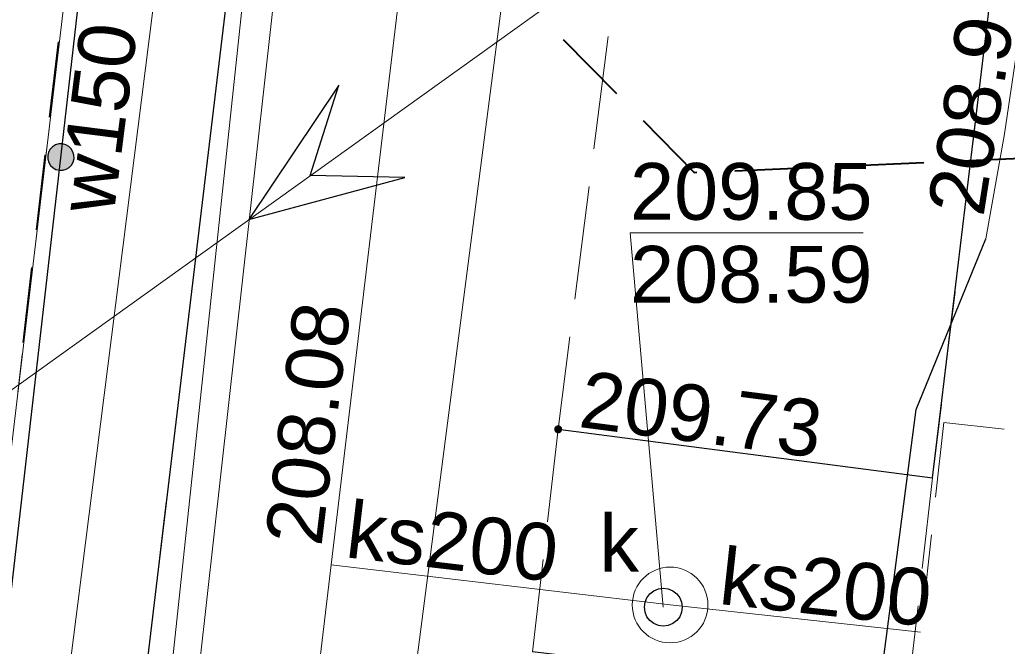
# Model space of a CAD drawing. Header units: metres. Extents: x 7419414 to 7419803, y 5549484 to 5549731.
# Tile 54 of 102: x 7419581 to 7419594, y 5549554 to 5549562. Entities that reach past the tile are written whole.
import ezdxf
from ezdxf.enums import TextEntityAlignment as Align

# ---------------------------------------------------------------- set-up
doc = ezdxf.new("R2010")
doc.units = ezdxf.units.M
doc.header["$MEASUREMENT"] = 0
doc.layers.get('0').update_dxf_attribs({"color": 250})
for name, color, linetype, lineweight in [('EGBP', 7, 'Continuous', 13), ('EGDE', 7, 'Continuous', 13), ('EGUG', 96, 'Continuous', 13), ('GUPPRZ_O', 7, 'Continuous', 13), ('LINIE ROZGRANICZAJĄCE MPZP', 212, 'Continuous', 0), ('OTKC', 7, 'Continuous', 13), ('OTKJ', 7, 'Continuous', 13), ('OTKK', 7, 'Continuous', 30), ('OTOO', 7, 'Continuous', 30), ('OTRS_O', 7, 'Continuous', 13), ('SUCP', 212, 'Continuous', 13), ('SUEP', 1, 'Continuous', 13), ('SUKP', 36, 'Continuous', 13), ('SUKP_O', 36, 'Continuous', 13), ('SULO', 7, 'Continuous', 30), ('SUPK', 7, 'Continuous', 13), ('SUPW_O', 7, 'Continuous', 13), ('SUWP', 5, 'Continuous', 13), ('SUWP_O', 5, 'Continuous', 13)]:
    doc.layers.add(name, color=color, linetype=linetype, lineweight=lineweight)
doc.styles.add('Arial', font='arial.ttf')

msp = doc.modelspace()

# ---------------------------------------------------------------- hatches: boundary and pattern name
at = {"linetype": 'Continuous'}
for points in [[(7419581.307, 5549559.972), (7419581.262, 5549559.983), (7419581.223, 5549560.005), (7419581.19, 5549560.037), (7419581.166, 5549560.076), (7419581.154, 5549560.12), (7419581.153, 5549560.166), (7419581.164, 5549560.21), (7419581.186, 5549560.25), (7419581.218, 5549560.283), (7419581.257, 5549560.306), (7419581.301, 5549560.319), (7419581.347, 5549560.32), (7419581.391, 5549560.308), (7419581.431, 5549560.286), (7419581.464, 5549560.255), (7419581.487, 5549560.215), (7419581.5, 5549560.171), (7419581.501, 5549560.126), (7419581.49, 5549560.081), (7419581.467, 5549560.041), (7419581.436, 5549560.009), (7419581.396, 5549559.985), (7419581.352, 5549559.973)], [(7419581.307, 5549559.972), (7419581.262, 5549559.983), (7419581.223, 5549560.005), (7419581.19, 5549560.037), (7419581.166, 5549560.076), (7419581.154, 5549560.12), (7419581.153, 5549560.166), (7419581.164, 5549560.21), (7419581.186, 5549560.25), (7419581.218, 5549560.283), (7419581.257, 5549560.306), (7419581.301, 5549560.319), (7419581.347, 5549560.32), (7419581.391, 5549560.308), (7419581.431, 5549560.286), (7419581.464, 5549560.255), (7419581.487, 5549560.215), (7419581.5, 5549560.171), (7419581.501, 5549560.126), (7419581.49, 5549560.081), (7419581.467, 5549560.041), (7419581.436, 5549560.009), (7419581.396, 5549559.985), (7419581.352, 5549559.973)], [(7419587.9, 5549556.505), (7419587.888, 5549556.507), (7419587.878, 5549556.511), (7419587.868, 5549556.518), (7419587.861, 5549556.528), (7419587.857, 5549556.538), (7419587.855, 5549556.55), (7419587.857, 5549556.562), (7419587.861, 5549556.573), (7419587.868, 5549556.582), (7419587.878, 5549556.589), (7419587.888, 5549556.593), (7419587.9, 5549556.595), (7419587.912, 5549556.593), (7419587.923, 5549556.589), (7419587.932, 5549556.582), (7419587.939, 5549556.573), (7419587.943, 5549556.562), (7419587.945, 5549556.55), (7419587.943, 5549556.538), (7419587.939, 5549556.528), (7419587.932, 5549556.518), (7419587.923, 5549556.511), (7419587.912, 5549556.507)]]:
    msp.add_hatch(color=0, dxfattribs=at).paths.add_polyline_path(points)

# ---------------------------------------------------------------- linework, layer by layer
at = {"color": 0, "linetype": 'Continuous', "flags": 128}
for points in [[(7419584.623, 5549559.902), (7419584.999, 5549561.094), (7419583.81, 5549559.32), (7419585.873, 5549559.875), (7419584.623, 5549559.902)], [(7419581.307, 5549559.972), (7419581.352, 5549559.973), (7419581.396, 5549559.985), (7419581.436, 5549560.009), (7419581.467, 5549560.041), (7419581.49, 5549560.081), (7419581.501, 5549560.126), (7419581.5, 5549560.171), (7419581.487, 5549560.215), (7419581.464, 5549560.255), (7419581.431, 5549560.286), (7419581.391, 5549560.308), (7419581.347, 5549560.32), (7419581.301, 5549560.319), (7419581.257, 5549560.306), (7419581.218, 5549560.283), (7419581.186, 5549560.25), (7419581.164, 5549560.21), (7419581.153, 5549560.166), (7419581.154, 5549560.12), (7419581.166, 5549560.076), (7419581.19, 5549560.037), (7419581.223, 5549560.005), (7419581.262, 5549559.983), (7419581.307, 5549559.972)], [(7419581.307, 5549559.972), (7419581.352, 5549559.973), (7419581.396, 5549559.985), (7419581.436, 5549560.009), (7419581.467, 5549560.041), (7419581.49, 5549560.081), (7419581.501, 5549560.126), (7419581.5, 5549560.171), (7419581.487, 5549560.215), (7419581.464, 5549560.255), (7419581.431, 5549560.286), (7419581.391, 5549560.308), (7419581.347, 5549560.32), (7419581.301, 5549560.319), (7419581.257, 5549560.306), (7419581.218, 5549560.283), (7419581.186, 5549560.25), (7419581.164, 5549560.21), (7419581.153, 5549560.166), (7419581.154, 5549560.12), (7419581.166, 5549560.076), (7419581.19, 5549560.037), (7419581.223, 5549560.005), (7419581.262, 5549559.983), (7419581.307, 5549559.972)], [(7419587.855, 5549556.55), (7419587.857, 5549556.538), (7419587.861, 5549556.528), (7419587.868, 5549556.518), (7419587.878, 5549556.511), (7419587.888, 5549556.507), (7419587.9, 5549556.505), (7419587.912, 5549556.507), (7419587.923, 5549556.511), (7419587.932, 5549556.518), (7419587.939, 5549556.528), (7419587.943, 5549556.538), (7419587.945, 5549556.55), (7419587.943, 5549556.562), (7419587.939, 5549556.573), (7419587.932, 5549556.582), (7419587.923, 5549556.589), (7419587.912, 5549556.593), (7419587.9, 5549556.595), (7419587.888, 5549556.593), (7419587.878, 5549556.589), (7419587.868, 5549556.582), (7419587.861, 5549556.573), (7419587.857, 5549556.562), (7419587.855, 5549556.55)], [(7419589.29, 5549554.45), (7419589.355, 5549554.441), (7419589.415, 5549554.417), (7419589.467, 5549554.377), (7419589.507, 5549554.325), (7419589.531, 5549554.265), (7419589.54, 5549554.2), (7419589.531, 5549554.135), (7419589.507, 5549554.075), (7419589.467, 5549554.023), (7419589.415, 5549553.983), (7419589.355, 5549553.959), (7419589.29, 5549553.95), (7419589.225, 5549553.959), (7419589.165, 5549553.983), (7419589.113, 5549554.023), (7419589.073, 5549554.075), (7419589.049, 5549554.135), (7419589.04, 5549554.2), (7419589.049, 5549554.265), (7419589.073, 5549554.325), (7419589.113, 5549554.377), (7419589.165, 5549554.417), (7419589.225, 5549554.441), (7419589.29, 5549554.45)]]:
    msp.add_lwpolyline(points, close=True, dxfattribs=at)
at = {"layer": 'EGBP', "color": 250, "linetype": 'Continuous', "lineweight": 13}
for p, q in [((7419593, 5549556.64), (7419592.89, 5549555.652)), ((7419593.796, 5549556.552), (7419593, 5549556.64)), ((7419592.835, 5549555.155), (7419592.724, 5549554.161))]:
    msp.add_line(p, q, dxfattribs=at)
at = {"layer": 'EGDE', "color": 250, "linetype": 'Continuous', "lineweight": 0, "flags": 128}
msp.add_lwpolyline([(7419584.48, 5549588.54), (7419590.93, 5549644.33), (7419562.5, 5549640.55), (7419548.95, 5549525.8), (7419576.9, 5549524.47), (7419583.97, 5549584.15), (7419584.48, 5549588.54)], close=True, dxfattribs=at)
msp.add_lwpolyline([(7419614.422, 5549585.169), (7419584.48, 5549588.54), (7419583.97, 5549584.15), (7419576.9, 5549524.47), (7419548.95, 5549525.8), (7419545.1, 5549496.74), (7419545.083, 5549495.993)], dxfattribs=at)
at = {"layer": 'EGUG', "color": 96, "linetype": 'Continuous', "lineweight": 13}
for p, q in [((7419581.229, 5549561.013), (7419581.288, 5549561.51)), ((7419581.288, 5549561.51), (7419581.229, 5549561.013)), ((7419581.111, 5549560.02), (7419581.17, 5549560.517)), ((7419581.17, 5549560.517), (7419581.111, 5549560.02)), ((7419580.994, 5549559.027), (7419581.053, 5549559.524)), ((7419581.053, 5549559.524), (7419580.994, 5549559.027)), ((7419580.876, 5549558.034), (7419580.935, 5549558.53)), ((7419580.935, 5549558.53), (7419580.876, 5549558.034)), ((7419580.759, 5549557.041), (7419580.817, 5549557.537)), ((7419580.817, 5549557.537), (7419580.759, 5549557.041))]:
    msp.add_line(p, q, dxfattribs=at)
at = {"layer": 'GUPPRZ_O', "color": 36, "linetype": 'Continuous', "lineweight": 13, "flags": 128}
msp.add_lwpolyline([(7419589.29, 5549554.2), (7419588.85, 5549559.146), (7419591.93, 5549559.146)], dxfattribs=at)
at = {"layer": 'LINIE ROZGRANICZAJĄCE MPZP', "color": 212, "linetype": 'Continuous', "lineweight": 40}
for p, q in [((7419581.183, 5549560.675), (7419581.301, 5549561.668)), ((7419581.007, 5549559.185), (7419581.125, 5549560.178)), ((7419580.831, 5549557.696), (7419580.948, 5549558.689))]:
    msp.add_line(p, q, dxfattribs=at)
at = {"layer": 'LINIE ROZGRANICZAJĄCE MPZP', "color": 30, "linetype": 'Continuous', "lineweight": 40}
for p, q in [((7419587.968, 5549561.698), (7419588.671, 5549560.986)), ((7419591.733, 5549560.032), (7419592.732, 5549560.075)), ((7419593.231, 5549560.097), (7419594.23, 5549560.14)), ((7419590.234, 5549559.966), (7419591.233, 5549560.01))]:
    msp.add_line(p, q, dxfattribs=at)
at = {"layer": 'LINIE ROZGRANICZAJĄCE MPZP', "color": 30, "linetype": 'Continuous', "lineweight": 40, "flags": 128}
msp.add_lwpolyline([(7419589.022, 5549560.63), (7419589.699, 5549559.943), (7419589.735, 5549559.945)], dxfattribs=at)
at = {"layer": 'OTKC', "color": 250, "linetype": 'Continuous', "lineweight": 13}
for p, q in [((7419593.564, 5549561.842), (7419593.68, 5549562.81)), ((7419593.384, 5549560.353), (7419593.504, 5549561.346)), ((7419593.205, 5549558.864), (7419593.325, 5549559.856)), ((7419593.026, 5549557.374), (7419593.146, 5549558.367)), ((7419592.85, 5549555.91), (7419592.966, 5549556.878)), ((7419592.713, 5549554.713), (7419592.85, 5549555.91)), ((7419592.52, 5549553.02), (7419592.657, 5549554.217))]:
    msp.add_line(p, q, dxfattribs=at)
at = {"layer": 'OTKJ', "color": 250, "linetype": 'Continuous', "lineweight": 13}
for p, q in [((7419588.561, 5549561.741), (7419588.372, 5549560.253)), ((7419583.257, 5549560.06), (7419583.435, 5549561.549)), ((7419588.308, 5549559.757), (7419588.119, 5549558.269)), ((7419583.018, 5549558.074), (7419583.197, 5549559.563)), ((7419588.056, 5549557.773), (7419587.9, 5549556.55)), ((7419582.78, 5549556.088), (7419582.959, 5549557.578)), ((7419587.9, 5549556.55), (7419587.759, 5549555.328)), ((7419582.541, 5549554.102), (7419582.72, 5549555.592)), ((7419587.701, 5549554.832), (7419587.56, 5549553.61))]:
    msp.add_line(p, q, dxfattribs=at)
at = {"layer": 'OTKK', "color": 250, "linetype": 'Continuous', "lineweight": 30, "flags": 128}
for points in [[(7419590.37, 5549618.39), (7419587.76, 5549597.15), (7419585.23, 5549576.35), (7419583.87, 5549565.17), (7419581.63, 5549546.51), (7419579.61, 5549529.93), (7419579.7, 5549526.6), (7419580.83, 5549522.1), (7419581.7, 5549519.98), (7419582.06, 5549519.17), (7419586.17, 5549509.34), (7419587.79, 5549506.26), (7419589.72, 5549503.95), (7419591.64, 5549502), (7419592.17, 5549508.76), (7419591.86, 5549509.38), (7419590.48, 5549512.11), (7419587.45, 5549519.31), (7419586.24, 5549522.18), (7419588.79, 5549522.22), (7419591.57, 5549545.19), (7419592.52, 5549553.02), (7419587.56, 5549553.61)], [(7419587.9, 5549556.55), (7419592.85, 5549555.91), (7419593.68, 5549562.81), (7419588.78, 5549563.46), (7419589.25, 5549567.77), (7419594.22, 5549567.16), (7419595.04, 5549574.08), (7419590.1, 5549574.64), (7419590.22, 5549575.71), (7419590.3, 5549576.35), (7419593.78, 5549575.34)]]:
    msp.add_lwpolyline(points, dxfattribs=at)
at = {"layer": 'OTOO', "color": 250, "linetype": 'Continuous', "lineweight": 30, "flags": 128}
msp.add_lwpolyline([(7419577.24, 5549524.39), (7419579.86, 5549547.34), (7419581.94, 5549565.5), (7419583.97, 5549583.38), (7419586.18, 5549602.37), (7419588.48, 5549621.66), (7419591.01, 5549644.3)], dxfattribs=at)
at = {"layer": 'SUCP', "color": 212, "linetype": 'Continuous', "lineweight": 13, "flags": 128}
for points in [[(7419585.01, 5549526.58), (7419584.66, 5549527.12), (7419583.94, 5549528.22), (7419580.47, 5549528.62), (7419581.45, 5549540.34), (7419582.67, 5549552.25), (7419583.94, 5549564.17), (7419585.59, 5549576.22), (7419590.84, 5549575.56)], [(7419585.56, 5549526.54), (7419585.19, 5549527.05), (7419584.21, 5549528.6), (7419580.85, 5549528.95), (7419581.78, 5549539.82), (7419582.97, 5549551.74), (7419584.3, 5549563.65), (7419585.86, 5549575.67), (7419590.888, 5549575.093)]]:
    msp.add_lwpolyline(points, dxfattribs=at)
at = {"layer": 'SUEP', "color": 1, "linetype": 'Continuous', "lineweight": 13, "flags": 128}
for points in [[(7419498.755, 5549498.387), (7419590.72, 5549564.27), (7419591.77, 5549565.02)], [(7419569.81, 5549517.3), (7419569.5, 5549517.34), (7419570.15, 5549520.38), (7419571.2, 5549521.31), (7419577.705, 5549520.836), (7419588.006, 5549525.443), (7419588.633, 5549526.228), (7419592.632, 5549556.813), (7419593.553, 5549559.066), (7419593.801, 5549560.452), (7419593.97, 5549561.61), (7419595.61, 5549561.28)]]:
    msp.add_lwpolyline(points, dxfattribs=at)
at = {"layer": 'SUKP', "color": 36, "linetype": 'Continuous', "lineweight": 13}
msp.add_line((7419587.29, 5549563.23), (7419584.94, 5549545.04), dxfattribs=at)
at = {"layer": 'SUKP', "color": 36, "linetype": 'Continuous', "lineweight": 13, "flags": 128}
for points in [[(7419589.55, 5549593.48), (7419587.56, 5549577.03), (7419584.9, 5549554.76)], [(7419587.73, 5549509.36), (7419581.39, 5549525.27), (7419584.9, 5549554.76)], [(7419584.9, 5549554.76), (7419589.38, 5549554.23), (7419592.69, 5549553.87)]]:
    msp.add_lwpolyline(points, dxfattribs=at)
at = {"layer": 'SULO', "color": 250, "linetype": 'Continuous', "lineweight": 30, "flags": 128}
msp.add_lwpolyline([(7419588.633, 5549526.228), (7419592.632, 5549556.813), (7419593.553, 5549559.066)], dxfattribs=at)
at = {"layer": 'SUPK', "color": 36, "linetype": 'Continuous', "lineweight": 13, "flags": 128}
msp.add_lwpolyline([(7419589.38, 5549553.73, -1), (7419589.38, 5549554.73, -1), (7419589.38, 5549553.73)], format="xyb", dxfattribs=at)
at = {"layer": 'SUWP', "color": 5, "linetype": 'Continuous', "lineweight": 13, "flags": 128}
msp.add_lwpolyline([(7419583.88, 5549572.68), (7419581.55, 5549554.25), (7419579.91, 5549541.44), (7419578.58, 5549529.72), (7419578.5, 5549529.43), (7419578.3, 5549526.36), (7419578.88, 5549524.52)], dxfattribs=at)

# ---------------------------------------------------------------- texts
at = {"layer": 'GUPPRZ_O', "color": 1, "linetype": 'Continuous', "lineweight": 0, "style": 'Arial'}
msp.add_text('208.9', height=0.75, rotation=81.082, dxfattribs=at).set_placement((7419593.52, 5549559.345))
at = {"layer": 'GUPPRZ_O', "color": 36, "linetype": 'Continuous', "lineweight": 0, "style": 'Arial'}
for s, p in [('209.85', (7419588.85, 5549559.318)), ('208.59', (7419588.85, 5549558.223))]:
    msp.add_text(s, height=0.75, dxfattribs=at).set_placement(p)
msp.add_text('208.08', height=0.75, rotation=83.072, dxfattribs=at).set_placement((7419584.77, 5549554.992))
at = {"layer": 'OTRS_O', "color": 250, "linetype": 'Continuous', "lineweight": 0, "style": 'Arial'}
msp.add_text('209.73', height=0.75, rotation=352.6329, dxfattribs=at).set_placement((7419588.155, 5549556.583))
at = {"layer": 'SUKP_O', "color": 36, "linetype": 'Continuous', "lineweight": 0, "style": 'Arial'}
for rotation, p in [(353.253, (7419586.459, 5549554.698)), (353.793, (7419591.399, 5549554.094))]:
    msp.add_text('ks200', height=0.75, rotation=rotation, dxfattribs=at).set_placement(p, align=Align.CENTER)
at = {"layer": 'SUPW_O', "color": 250, "linetype": 'Continuous', "lineweight": 0, "style": 'Arial'}
msp.add_text('k', height=0.75, dxfattribs=at).set_placement((7419588.968, 5549554.671), align=Align.RIGHT)
at = {"layer": 'SUWP_O', "color": 5, "linetype": 'Continuous', "lineweight": 0, "style": 'Arial'}
msp.add_text('w150', height=0.75, rotation=82.7946, dxfattribs=at).set_placement((7419582.182, 5549560.618), align=Align.CENTER)

doc.saveas('drawing.dxf')
